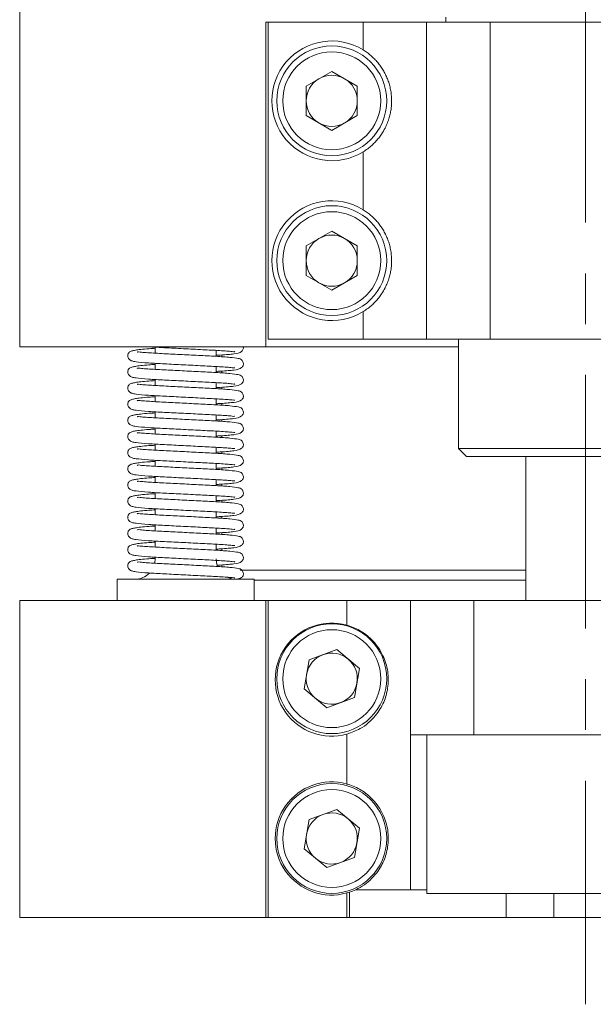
# Model space of a CAD drawing. Header units: inches. Extents: x 3.7 to 30.1, y 2.5 to 21.4.
# Tile 8 of 29: x 13.7 to 14.8, y 2.5 to 4.4. Entities that reach past the tile are written whole.
import ezdxf

# ---------------------------------------------------------------- set-up
doc = ezdxf.new("R2010")
doc.units = ezdxf.units.IN
doc.header["$MEASUREMENT"] = 0
doc.linetypes.add('CENTERX2', pattern=[0.8, 0.5, -0.1, 0.1, -0.1])

msp = doc.modelspace()

# ---------------------------------------------------------------- linework, layer by layer
at = {"color": 7, "linetype": 'CENTERX2', "lineweight": 0}
msp.add_line((14.772, 9.3399), (14.772, 2.4991), dxfattribs=at)
at = {"color": 7, "linetype": 'Continuous', "lineweight": 15}
for p, q in [((13.657, 5.6197), (13.657, 3.795)), ((14.497, 4.445), (14.497, 4.435)), ((14.1421, 3.795), (14.1421, 4.435)), ((14.147, 4.435), (14.1421, 4.435)), ((14.147, 4.435), (14.147, 3.81)), ((14.147, 4.435), (14.334, 4.435)), ((14.334, 4.3804), (14.334, 4.435)), ((14.334, 4.435), (14.459, 4.435)), ((14.459, 3.81), (14.459, 4.435)), ((14.459, 4.435), (14.584, 4.435)), ((14.584, 4.435), (14.584, 3.81)), ((14.584, 4.435), (14.959, 4.435)), ((14.272, 4.3381), (14.2216, 4.309)), ((14.272, 4.3381), (14.3224, 4.309)), ((14.2216, 4.309), (14.2216, 4.2509)), ((14.3224, 4.2509), (14.3224, 4.309)), ((14.272, 4.2218), (14.2216, 4.2509)), ((14.3224, 4.2509), (14.272, 4.2218)), ((14.334, 4.0654), (14.334, 4.1796)), ((14.272, 4.0231), (14.2216, 3.994)), ((14.272, 4.0231), (14.3224, 3.994)), ((14.2216, 3.994), (14.2216, 3.9359)), ((14.3224, 3.9359), (14.3224, 3.994)), ((14.272, 3.9068), (14.2216, 3.9359)), ((14.3224, 3.9359), (14.272, 3.9068)), ((14.334, 3.81), (14.334, 3.8646)), ((14.147, 3.81), (14.334, 3.81)), ((14.459, 3.81), (14.334, 3.81)), ((14.584, 3.81), (14.459, 3.81)), ((14.522, 3.81), (14.522, 3.5946)), ((14.584, 3.81), (14.959, 3.81)), ((13.657, 3.795), (14.1421, 3.795)), ((13.9239, 3.7944), (13.9239, 3.7826)), ((14.0439, 3.7763), (14.0439, 3.7882)), ((14.522, 3.795), (14.1421, 3.795)), ((14.0555, 3.7792), (14.0555, 3.7755)), ((13.9239, 3.7626), (13.9239, 3.7508)), ((14.0439, 3.7445), (14.0439, 3.7563)), ((14.0555, 3.7473), (14.0555, 3.7437)), ((13.9239, 3.7307), (13.9239, 3.7189)), ((14.0439, 3.7126), (14.0439, 3.7245)), ((14.0555, 3.7155), (14.0555, 3.7118)), ((13.9239, 3.6989), (13.9239, 3.6871)), ((14.0439, 3.6808), (14.0439, 3.6926)), ((14.0555, 3.6836), (14.0555, 3.68)), ((13.9239, 3.667), (13.9239, 3.6552)), ((14.0439, 3.649), (14.0439, 3.6608)), ((14.0555, 3.6518), (14.0555, 3.6481)), ((13.9239, 3.6352), (13.9239, 3.6234)), ((14.0439, 3.6171), (14.0439, 3.6289)), ((14.0555, 3.6199), (14.0555, 3.6163)), ((13.9239, 3.6034), (13.9239, 3.5915)), ((14.0439, 3.5853), (14.0439, 3.5971)), ((14.522, 3.5946), (14.5376, 3.579)), ((14.522, 3.5946), (14.9841, 3.5946)), ((13.9239, 3.5715), (13.9239, 3.5597)), ((14.0555, 3.5881), (14.0555, 3.5844)), ((14.9708, 3.579), (14.5376, 3.579)), ((14.6545, 3.579), (14.6545, 3.295)), ((14.0439, 3.5534), (14.0439, 3.5653)), ((14.0555, 3.5563), (14.0555, 3.5526)), ((13.9239, 3.5397), (13.9239, 3.5279)), ((14.0439, 3.5216), (14.0439, 3.5334)), ((14.0555, 3.5244), (14.0555, 3.5208)), ((13.9239, 3.5078), (13.9239, 3.496)), ((14.0439, 3.4897), (14.0439, 3.5016)), ((13.9239, 3.476), (13.9239, 3.4642)), ((14.0555, 3.4926), (14.0555, 3.4889)), ((14.0439, 3.4579), (14.0439, 3.4697)), ((14.0555, 3.4607), (14.0555, 3.4571)), ((13.9239, 3.4441), (13.9239, 3.4323)), ((14.0439, 3.4261), (14.0439, 3.4379)), ((14.0555, 3.4289), (14.0555, 3.4252)), ((13.9239, 3.4123), (13.9239, 3.4005)), ((14.0439, 3.3942), (14.0439, 3.406)), ((14.0555, 3.397), (14.0555, 3.3934)), ((13.9239, 3.3805), (13.9239, 3.377)), ((14.0555, 3.3652), (14.0555, 3.3615)), ((14.0916, 3.355), (14.6545, 3.355)), ((13.8489, 3.337), (13.8489, 3.295)), ((14.1189, 3.337), (13.8489, 3.337)), ((14.1189, 3.295), (14.1189, 3.337)), ((14.1189, 3.335), (14.6545, 3.335)), ((13.657, 3.295), (13.657, 2.67)), ((14.1421, 3.295), (13.657, 3.295)), ((14.1421, 3.295), (14.1421, 2.67)), ((14.147, 3.295), (14.1421, 3.295)), ((14.147, 3.295), (14.147, 2.67)), ((14.147, 3.295), (14.302, 3.295)), ((14.302, 3.2463), (14.302, 3.295)), ((14.302, 3.295), (14.427, 3.295)), ((14.427, 3.03), (14.427, 3.295)), ((14.427, 3.295), (14.552, 3.295)), ((14.552, 3.295), (14.992, 3.295)), ((14.552, 3.295), (14.552, 3.03)), ((14.2818, 3.1983), (14.2272, 3.1782)), ((14.2818, 3.1983), (14.3266, 3.1611)), ((14.2272, 3.1782), (14.2174, 3.1208)), ((14.3167, 3.1038), (14.3266, 3.1611)), ((14.2621, 3.0836), (14.2174, 3.1208)), ((14.3167, 3.1038), (14.2621, 3.0836)), ((14.302, 2.9333), (14.302, 3.0316)), ((14.552, 3.03), (14.427, 3.03)), ((14.427, 2.725), (14.427, 3.03)), ((14.4595, 3.03), (14.4595, 2.7175)), ((14.552, 3.03), (14.992, 3.03)), ((14.2818, 2.8833), (14.2272, 2.8632)), ((14.2818, 2.8833), (14.3266, 2.8461)), ((14.2272, 2.8632), (14.2174, 2.8058)), ((14.3167, 2.7888), (14.3266, 2.8461)), ((14.2621, 2.7686), (14.2174, 2.8058)), ((14.3167, 2.7888), (14.2621, 2.7686)), ((14.307, 2.7201), (14.302, 2.7186)), ((14.302, 2.67), (14.302, 2.7186)), ((14.307, 2.67), (14.307, 2.7201)), ((14.3192, 2.725), (14.427, 2.725)), ((14.427, 2.725), (14.4595, 2.725)), ((14.4595, 2.7175), (15.0647, 2.7175)), ((14.616, 2.7175), (14.616, 2.67)), ((14.71, 2.7175), (14.71, 2.67)), ((14.1421, 2.67), (13.657, 2.67)), ((14.147, 2.67), (14.1421, 2.67)), ((14.147, 2.67), (14.302, 2.67)), ((14.307, 2.67), (14.302, 2.67)), ((14.616, 2.67), (14.307, 2.67)), ((14.616, 2.67), (14.71, 2.67)), ((14.71, 2.67), (14.803, 2.67))]:
    msp.add_line(p, q, dxfattribs=at)
at = {"color": 7, "linetype": 'Continuous', "lineweight": 15, "flags": 128}
for points in [[(13.9239, 3.377), (13.9231, 3.3692), (13.923, 3.3686)], [(14.0468, 3.3621), (14.0447, 3.3692), (14.0439, 3.377)]]:
    msp.add_lwpolyline(points, dxfattribs=at)
at = {"color": 7, "linetype": 'Continuous', "lineweight": 15}
for centre, radius in [((14.272, 4.28), 0.1083), ((14.272, 4.28), 0.0965), ((14.272, 3.965), 0.1083), ((14.272, 3.965), 0.0965), ((14.272, 3.141), 0.1083), ((14.272, 3.141), 0.0965), ((14.272, 2.826), 0.1083), ((14.272, 2.826), 0.0965)]:
    msp.add_circle(centre, radius, dxfattribs=at)
for centre, radius, start, end in [((14.272, 4.28), 0.118, 58.3032, 301.6968), ((14.272, 4.28), 0.0504, 60, 120), ((14.272, 4.28), 0.0504, 120, 180), ((14.272, 4.28), 0.0504, 0, 60), ((14.272, 4.28), 0.0504, 180, 240), ((14.272, 4.28), 0.0504, 300, 0), ((14.272, 4.28), 0.0504, 240, 300), ((14.272, 3.965), 0.118, 58.3032, 301.6968), ((14.272, 3.965), 0.0504, 120, 180), ((14.272, 3.965), 0.0504, 60, 120), ((14.272, 3.965), 0.0504, 0, 60), ((14.272, 3.965), 0.0504, 180, 240), ((14.272, 3.965), 0.0504, 300, 0), ((14.272, 3.965), 0.0504, 240, 300), ((13.8839, 3.377), 0.04, 270, 315.7043), ((14.0839, 3.377), 0.04, 245.2788, 270), ((14.272, 3.139), 0.1115, 74.3918, 285.6082), ((14.272, 3.141), 0.0504, 110.2581, 170.2581), ((14.272, 3.141), 0.0504, 50.2581, 110.2581), ((14.272, 3.141), 0.0504, 350.2581, 50.2581), ((14.272, 3.141), 0.0504, 170.2581, 230.2581), ((14.272, 3.141), 0.0504, 290.2581, 350.2581), ((14.272, 3.141), 0.0504, 230.2581, 290.2581), ((14.272, 2.826), 0.1115, 74.3918, 285.6082), ((14.272, 2.826), 0.0504, 110.2581, 170.2581), ((14.272, 2.826), 0.0504, 50.2581, 110.2581), ((14.272, 2.826), 0.0504, 350.2581, 50.2581), ((14.272, 2.826), 0.0504, 170.2581, 230.2581), ((14.272, 2.826), 0.0504, 290.2581, 350.2581), ((14.272, 2.826), 0.0504, 230.2581, 290.2581), ((14.272, 2.826), 0.1115, 288.294, 295.0648)]:
    msp.add_arc(centre, radius, start, end, dxfattribs=at)
for points, knots in [([(14.334, 4.3804), (14.3366, 4.3787), (14.3419, 4.3752), (14.3492, 4.3693), (14.3562, 4.3628), (14.3626, 4.3557), (14.3683, 4.3483), (14.3734, 4.3405), (14.3779, 4.3322), (14.3818, 4.3234), (14.3851, 4.3142), (14.3876, 4.3044), (14.3893, 4.2943), (14.3903, 4.2813), (14.3897, 4.2684), (14.3877, 4.2561), (14.3853, 4.2464), (14.3818, 4.2364), (14.3769, 4.2255), (14.3711, 4.2155), (14.3646, 4.2066), (14.3581, 4.1991), (14.3509, 4.192), (14.3429, 4.1854), (14.337, 4.1815), (14.334, 4.1796)], [0, 0, 0, 0, 0.038653, 0.077638, 0.117586, 0.157834, 0.196474, 0.235351, 0.274954, 0.31481, 0.356139, 0.397785, 0.440493, 0.483599, 0.560097, 0.598974, 0.638445, 0.684894, 0.731775, 0.788702, 0.829595, 0.870773, 0.912906, 0.955406, 1, 1, 1, 1]), ([(14.334, 4.0654), (14.3366, 4.0637), (14.3419, 4.0602), (14.3492, 4.0543), (14.3562, 4.0478), (14.3626, 4.0407), (14.3683, 4.0333), (14.3734, 4.0255), (14.3779, 4.0172), (14.3818, 4.0084), (14.3851, 3.9992), (14.3876, 3.9894), (14.3893, 3.9793), (14.3903, 3.9663), (14.3897, 3.9534), (14.3877, 3.9411), (14.3853, 3.9314), (14.3818, 3.9214), (14.3769, 3.9105), (14.3711, 3.9005), (14.3646, 3.8916), (14.3581, 3.8841), (14.3509, 3.877), (14.3429, 3.8704), (14.337, 3.8665), (14.334, 3.8646)], [0, 0, 0, 0, 0.038653, 0.077638, 0.117586, 0.157834, 0.196474, 0.235351, 0.274954, 0.31481, 0.356139, 0.397785, 0.440493, 0.483599, 0.560097, 0.598974, 0.638445, 0.684894, 0.731775, 0.788702, 0.829595, 0.870773, 0.912906, 0.955406, 1, 1, 1, 1]), ([(13.9239, 3.7922), (13.9197, 3.7919), (13.9089, 3.7913), (13.8959, 3.7901), (13.8851, 3.7886), (13.8773, 3.787), (13.8735, 3.7851), (13.8717, 3.7833), (13.8702, 3.7804), (13.8697, 3.7774), (13.8706, 3.7733), (13.8735, 3.7691), (13.8792, 3.7667), (13.8879, 3.7653), (13.9088, 3.7632), (13.9418, 3.7616), (13.9796, 3.7596), (14.0119, 3.758), (14.0354, 3.7568), (14.0516, 3.7559), (14.0659, 3.7549), (14.0758, 3.7542), (14.0808, 3.7532), (14.0807, 3.7539), (14.0806, 3.754)], [0, 0, 0, 0, 0.034993, 0.090345, 0.137877, 0.17658, 0.226611, 0.238339, 0.244391, 0.260183, 0.271031, 0.285124, 0.322841, 0.372449, 0.470261, 0.55982, 0.651243, 0.743218, 0.788657, 0.836466, 0.888035, 0.942246, 0.989989, 1, 1, 1, 1]), ([(14.0439, 3.7466), (14.0467, 3.7468), (14.056, 3.7473), (14.0678, 3.7482), (14.082, 3.7495), (14.093, 3.7517), (14.0975, 3.7577), (14.0981, 3.7618), (14.0972, 3.7657), (14.0931, 3.7712), (14.0863, 3.7724), (14.0721, 3.7746), (14.0451, 3.7764), (14.0099, 3.7781), (13.9722, 3.78), (13.9353, 3.7819), (13.9092, 3.7834), (13.8942, 3.7846), (13.8889, 3.7855), (13.8888, 3.7846), (13.8888, 3.7843)], [0, 0, 0, 0, 0.024106, 0.079666, 0.128402, 0.213559, 0.247793, 0.260437, 0.272147, 0.285709, 0.336552, 0.42167, 0.5171, 0.608182, 0.697882, 0.788459, 0.884879, 0.936828, 0.983527, 1, 1, 1, 1]), ([(13.9144, 3.795), (13.9234, 3.7944), (13.9427, 3.7933), (13.9798, 3.7915), (14.0119, 3.7898), (14.0354, 3.7886), (14.0516, 3.7878), (14.0659, 3.7867), (14.0758, 3.7861), (14.0808, 3.7851), (14.0807, 3.7857), (14.0806, 3.7858)], [0, 0, 0, 0, 0.153939, 0.32966, 0.506445, 0.593781, 0.685675, 0.784795, 0.888992, 0.980758, 1, 1, 1, 1]), ([(14.0439, 3.7785), (14.0467, 3.7786), (14.056, 3.7791), (14.0678, 3.78), (14.082, 3.7814), (14.0931, 3.7835), (14.0974, 3.7896), (14.0981, 3.793), (14.0977, 3.7946), (14.0976, 3.795)], [0, 0, 0, 0, 0.09126, 0.301605, 0.48611, 0.808502, 0.938107, 0.985973, 1, 1, 1, 1]), ([(13.9239, 3.7603), (13.9197, 3.7601), (13.9089, 3.7595), (13.8959, 3.7583), (13.8851, 3.7568), (13.8773, 3.7551), (13.8735, 3.7532), (13.8717, 3.7515), (13.8702, 3.7485), (13.8697, 3.7455), (13.8706, 3.7415), (13.8735, 3.7372), (13.8792, 3.7349), (13.8879, 3.7335), (13.9088, 3.7314), (13.9418, 3.7297), (13.9796, 3.7278), (14.0119, 3.7261), (14.0354, 3.725), (14.0516, 3.7241), (14.0659, 3.7231), (14.0758, 3.7224), (14.0808, 3.7214), (14.0807, 3.722), (14.0806, 3.7221)], [0, 0, 0, 0, 0.034993, 0.090345, 0.137877, 0.17658, 0.226611, 0.238339, 0.244391, 0.260183, 0.271031, 0.285124, 0.322841, 0.372449, 0.470261, 0.55982, 0.651243, 0.743218, 0.788657, 0.836466, 0.888035, 0.942246, 0.989989, 1, 1, 1, 1]), ([(14.0439, 3.7148), (14.0467, 3.7149), (14.056, 3.7154), (14.0678, 3.7163), (14.082, 3.7177), (14.093, 3.7199), (14.0975, 3.7258), (14.0981, 3.7299), (14.0972, 3.7339), (14.0931, 3.7393), (14.0863, 3.7406), (14.0721, 3.7428), (14.0451, 3.7445), (14.0099, 3.7462), (13.9722, 3.7482), (13.9353, 3.75), (13.9092, 3.7515), (13.8942, 3.7527), (13.8889, 3.7537), (13.8888, 3.7527), (13.8888, 3.7525)], [0, 0, 0, 0, 0.024106, 0.079666, 0.128402, 0.213559, 0.247793, 0.260437, 0.272147, 0.285709, 0.336552, 0.42167, 0.5171, 0.608182, 0.697882, 0.788459, 0.884879, 0.936828, 0.983527, 1, 1, 1, 1]), ([(13.9239, 3.7285), (13.9197, 3.7283), (13.9089, 3.7276), (13.8959, 3.7264), (13.8851, 3.7249), (13.8773, 3.7233), (13.8735, 3.7214), (13.8717, 3.7196), (13.8702, 3.7167), (13.8697, 3.7137), (13.8706, 3.7096), (13.8735, 3.7054), (13.8792, 3.703), (13.8879, 3.7016), (13.9088, 3.6995), (13.9418, 3.6979), (13.9796, 3.6959), (14.0119, 3.6943), (14.0354, 3.6931), (14.0516, 3.6922), (14.0659, 3.6912), (14.0758, 3.6905), (14.0808, 3.6896), (14.0807, 3.6902), (14.0806, 3.6903)], [0, 0, 0, 0, 0.034993, 0.090345, 0.137877, 0.17658, 0.226611, 0.238339, 0.244391, 0.260183, 0.271031, 0.285124, 0.322841, 0.372449, 0.470261, 0.55982, 0.651243, 0.743218, 0.788657, 0.836466, 0.888035, 0.942246, 0.989989, 1, 1, 1, 1]), ([(14.0439, 3.6829), (14.0467, 3.6831), (14.056, 3.6836), (14.0678, 3.6845), (14.082, 3.6858), (14.093, 3.688), (14.0975, 3.694), (14.0981, 3.6981), (14.0972, 3.7021), (14.0931, 3.7075), (14.0863, 3.7088), (14.0721, 3.7109), (14.0451, 3.7127), (14.0099, 3.7144), (13.9722, 3.7163), (13.9353, 3.7182), (13.9092, 3.7197), (13.8942, 3.7209), (13.8889, 3.7218), (13.8888, 3.7209), (13.8888, 3.7207)], [0, 0, 0, 0, 0.024106, 0.079666, 0.128402, 0.213559, 0.247793, 0.260437, 0.272147, 0.285709, 0.336552, 0.42167, 0.5171, 0.608182, 0.697882, 0.788459, 0.884879, 0.936828, 0.983527, 1, 1, 1, 1]), ([(13.9239, 3.6967), (13.9197, 3.6964), (13.9089, 3.6958), (13.8959, 3.6946), (13.8851, 3.6931), (13.8773, 3.6914), (13.8735, 3.6896), (13.8717, 3.6878), (13.8702, 3.6848), (13.8697, 3.6818), (13.8706, 3.6778), (13.8735, 3.6735), (13.8792, 3.6712), (13.8879, 3.6698), (13.9088, 3.6677), (13.9418, 3.666), (13.9796, 3.6641), (14.0119, 3.6625), (14.0354, 3.6613), (14.0516, 3.6604), (14.0659, 3.6594), (14.0758, 3.6587), (14.0808, 3.6577), (14.0807, 3.6584), (14.0806, 3.6585)], [0, 0, 0, 0, 0.034993, 0.090345, 0.137877, 0.17658, 0.226611, 0.238339, 0.244391, 0.260183, 0.271031, 0.285124, 0.322841, 0.372449, 0.470261, 0.55982, 0.651243, 0.743218, 0.788657, 0.836466, 0.888035, 0.942246, 0.989989, 1, 1, 1, 1]), ([(14.0439, 3.6511), (14.0467, 3.6512), (14.056, 3.6517), (14.0678, 3.6526), (14.082, 3.654), (14.093, 3.6562), (14.0975, 3.6622), (14.0981, 3.6662), (14.0972, 3.6702), (14.0931, 3.6756), (14.0863, 3.6769), (14.0721, 3.6791), (14.0451, 3.6808), (14.0099, 3.6825), (13.9722, 3.6845), (13.9353, 3.6863), (13.9092, 3.6879), (13.8942, 3.689), (13.8889, 3.69), (13.8888, 3.6891), (13.8888, 3.6888)], [0, 0, 0, 0, 0.024106, 0.079666, 0.128402, 0.213559, 0.247793, 0.260437, 0.272147, 0.285709, 0.336552, 0.42167, 0.5171, 0.608182, 0.697882, 0.788459, 0.884879, 0.936828, 0.983527, 1, 1, 1, 1]), ([(13.9239, 3.6648), (13.9197, 3.6646), (13.9089, 3.664), (13.8959, 3.6627), (13.8851, 3.6613), (13.8773, 3.6596), (13.8735, 3.6577), (13.8717, 3.6559), (13.8702, 3.653), (13.8697, 3.65), (13.8706, 3.6459), (13.8735, 3.6417), (13.8792, 3.6393), (13.8879, 3.6379), (13.9088, 3.6358), (13.9418, 3.6342), (13.9796, 3.6323), (14.0119, 3.6306), (14.0354, 3.6294), (14.0516, 3.6286), (14.0659, 3.6275), (14.0758, 3.6268), (14.0808, 3.6259), (14.0807, 3.6265), (14.0806, 3.6266)], [0, 0, 0, 0, 0.034993, 0.090345, 0.137877, 0.17658, 0.226611, 0.238339, 0.244391, 0.260183, 0.271031, 0.285124, 0.322841, 0.372449, 0.470261, 0.55982, 0.651243, 0.743218, 0.788657, 0.836466, 0.888035, 0.942246, 0.989989, 1, 1, 1, 1]), ([(14.0439, 3.6192), (14.0467, 3.6194), (14.056, 3.6199), (14.0678, 3.6208), (14.082, 3.6221), (14.093, 3.6244), (14.0975, 3.6303), (14.0981, 3.6344), (14.0972, 3.6384), (14.0931, 3.6438), (14.0863, 3.6451), (14.0721, 3.6472), (14.0451, 3.649), (14.0099, 3.6507), (13.9722, 3.6527), (13.9353, 3.6545), (13.9092, 3.656), (13.8942, 3.6572), (13.8889, 3.6581), (13.8888, 3.6572), (13.8888, 3.657)], [0, 0, 0, 0, 0.024106, 0.079666, 0.128402, 0.213559, 0.247793, 0.260437, 0.272147, 0.285709, 0.336552, 0.42167, 0.5171, 0.608182, 0.697882, 0.788459, 0.884879, 0.936828, 0.983527, 1, 1, 1, 1]), ([(13.9239, 3.633), (13.9197, 3.6327), (13.9089, 3.6321), (13.8959, 3.6309), (13.8851, 3.6294), (13.8773, 3.6277), (13.8735, 3.6259), (13.8717, 3.6241), (13.8702, 3.6212), (13.8697, 3.6181), (13.8706, 3.6141), (13.8735, 3.6098), (13.8792, 3.6075), (13.8879, 3.6061), (13.9088, 3.604), (13.9418, 3.6024), (13.9796, 3.6004), (14.0119, 3.5988), (14.0354, 3.5976), (14.0516, 3.5967), (14.0659, 3.5957), (14.0758, 3.595), (14.0808, 3.594), (14.0807, 3.5947), (14.0806, 3.5948)], [0, 0, 0, 0, 0.034993, 0.090345, 0.137877, 0.17658, 0.226611, 0.238339, 0.244391, 0.260183, 0.271031, 0.285124, 0.322841, 0.372449, 0.470261, 0.55982, 0.651243, 0.743218, 0.788657, 0.836466, 0.888035, 0.942246, 0.989989, 1, 1, 1, 1]), ([(14.0439, 3.5874), (14.0467, 3.5876), (14.056, 3.588), (14.0678, 3.589), (14.082, 3.5903), (14.093, 3.5925), (14.0975, 3.5985), (14.0981, 3.6026), (14.0972, 3.6065), (14.0931, 3.612), (14.0863, 3.6132), (14.0721, 3.6154), (14.0451, 3.6171), (14.0099, 3.6189), (13.9722, 3.6208), (13.9353, 3.6226), (13.9092, 3.6242), (13.8942, 3.6253), (13.8889, 3.6263), (13.8888, 3.6254), (13.8888, 3.6251)], [0, 0, 0, 0, 0.024106, 0.079666, 0.128402, 0.213559, 0.247793, 0.260437, 0.272147, 0.285709, 0.336552, 0.42167, 0.5171, 0.608182, 0.697882, 0.788459, 0.884879, 0.936828, 0.983527, 1, 1, 1, 1]), ([(13.9239, 3.6011), (13.9197, 3.6009), (13.9089, 3.6003), (13.8959, 3.599), (13.8851, 3.5976), (13.8773, 3.5959), (13.8735, 3.594), (13.8717, 3.5923), (13.8702, 3.5893), (13.8697, 3.5863), (13.8706, 3.5822), (13.8735, 3.578), (13.8792, 3.5756), (13.8879, 3.5743), (13.9088, 3.5722), (13.9418, 3.5705), (13.9796, 3.5686), (14.0119, 3.5669), (14.0354, 3.5657), (14.0516, 3.5649), (14.0659, 3.5638), (14.0758, 3.5632), (14.0808, 3.5622), (14.0807, 3.5628), (14.0806, 3.5629)], [0, 0, 0, 0, 0.034993, 0.090345, 0.137877, 0.17658, 0.226611, 0.238339, 0.244391, 0.260183, 0.271031, 0.285124, 0.322841, 0.372449, 0.470261, 0.55982, 0.651243, 0.743218, 0.788657, 0.836466, 0.888035, 0.942246, 0.989989, 1, 1, 1, 1]), ([(14.0439, 3.5556), (14.0467, 3.5557), (14.056, 3.5562), (14.0678, 3.5571), (14.082, 3.5585), (14.093, 3.5607), (14.0975, 3.5666), (14.0981, 3.5707), (14.0972, 3.5747), (14.0931, 3.5801), (14.0863, 3.5814), (14.0721, 3.5835), (14.0451, 3.5853), (14.0099, 3.587), (13.9722, 3.589), (13.9353, 3.5908), (13.9092, 3.5923), (13.8942, 3.5935), (13.8889, 3.5944), (13.8888, 3.5935), (13.8888, 3.5933)], [0, 0, 0, 0, 0.024106, 0.079666, 0.128402, 0.213559, 0.247793, 0.260437, 0.272147, 0.285709, 0.336552, 0.42167, 0.5171, 0.608182, 0.697882, 0.788459, 0.884879, 0.936828, 0.983527, 1, 1, 1, 1]), ([(13.9239, 3.5693), (13.9197, 3.569), (13.9089, 3.5684), (13.8959, 3.5672), (13.8851, 3.5657), (13.8773, 3.5641), (13.8735, 3.5622), (13.8717, 3.5604), (13.8702, 3.5575), (13.8697, 3.5545), (13.8706, 3.5504), (13.8735, 3.5462), (13.8792, 3.5438), (13.8879, 3.5424), (13.9088, 3.5403), (13.9418, 3.5387), (13.9796, 3.5367), (14.0119, 3.5351), (14.0354, 3.5339), (14.0516, 3.533), (14.0659, 3.532), (14.0758, 3.5313), (14.0808, 3.5303), (14.0807, 3.531), (14.0806, 3.5311)], [0, 0, 0, 0, 0.034993, 0.090345, 0.137877, 0.17658, 0.226611, 0.238339, 0.244391, 0.260183, 0.271031, 0.285124, 0.322841, 0.372449, 0.470261, 0.55982, 0.651243, 0.743218, 0.788657, 0.836466, 0.888035, 0.942246, 0.989989, 1, 1, 1, 1]), ([(14.0439, 3.5237), (14.0467, 3.5239), (14.056, 3.5244), (14.0678, 3.5253), (14.082, 3.5266), (14.093, 3.5288), (14.0975, 3.5348), (14.0981, 3.5389), (14.0972, 3.5428), (14.0931, 3.5483), (14.0863, 3.5495), (14.0721, 3.5517), (14.0451, 3.5535), (14.0099, 3.5552), (13.9722, 3.5571), (13.9353, 3.559), (13.9092, 3.5605), (13.8942, 3.5617), (13.8889, 3.5626), (13.8888, 3.5617), (13.8888, 3.5614)], [0, 0, 0, 0, 0.024106, 0.079666, 0.128402, 0.213559, 0.247793, 0.260437, 0.272147, 0.285709, 0.336552, 0.42167, 0.5171, 0.608182, 0.697882, 0.788459, 0.884879, 0.936828, 0.983527, 1, 1, 1, 1]), ([(13.9239, 3.5374), (13.9197, 3.5372), (13.9089, 3.5366), (13.8959, 3.5354), (13.8851, 3.5339), (13.8773, 3.5322), (13.8735, 3.5303), (13.8717, 3.5286), (13.8702, 3.5256), (13.8697, 3.5226), (13.8706, 3.5186), (13.8735, 3.5143), (13.8792, 3.512), (13.8879, 3.5106), (13.9088, 3.5085), (13.9418, 3.5068), (13.9796, 3.5049), (14.0119, 3.5032), (14.0354, 3.5021), (14.0516, 3.5012), (14.0659, 3.5002), (14.0758, 3.4995), (14.0808, 3.4985), (14.0807, 3.4991), (14.0806, 3.4992)], [0, 0, 0, 0, 0.034993, 0.0903449, 0.1378771, 0.1765798, 0.2266112, 0.238339, 0.2443914, 0.2601825, 0.2710309, 0.2851244, 0.322841, 0.3724492, 0.4702609, 0.5598203, 0.6512425, 0.7432184, 0.7886566, 0.8364664, 0.8880354, 0.9422461, 0.9899888, 1, 1, 1, 1]), ([(14.0439, 3.4919), (14.0467, 3.492), (14.056, 3.4925), (14.0678, 3.4934), (14.082, 3.4948), (14.093, 3.497), (14.0975, 3.5029), (14.0981, 3.507), (14.0972, 3.511), (14.0931, 3.5164), (14.0863, 3.5177), (14.0721, 3.5199), (14.0451, 3.5216), (14.0099, 3.5233), (13.9722, 3.5253), (13.9353, 3.5271), (13.9092, 3.5286), (13.8942, 3.5298), (13.8889, 3.5308), (13.8888, 3.5298), (13.8888, 3.5296)], [0, 0, 0, 0, 0.024106, 0.079666, 0.128402, 0.213559, 0.247793, 0.260437, 0.272147, 0.285709, 0.336552, 0.42167, 0.5171, 0.608182, 0.697882, 0.788459, 0.884879, 0.936828, 0.983527, 1, 1, 1, 1]), ([(13.9239, 3.5056), (13.9197, 3.5054), (13.9089, 3.5047), (13.8959, 3.5035), (13.8851, 3.502), (13.8773, 3.5004), (13.8735, 3.4985), (13.8717, 3.4967), (13.8702, 3.4938), (13.8697, 3.4908), (13.8706, 3.4867), (13.8735, 3.4825), (13.8792, 3.4801), (13.8879, 3.4787), (13.9088, 3.4766), (13.9418, 3.475), (13.9796, 3.473), (14.0119, 3.4714), (14.0354, 3.4702), (14.0516, 3.4693), (14.0659, 3.4683), (14.0758, 3.4676), (14.0808, 3.4667), (14.0807, 3.4673), (14.0806, 3.4674)], [0, 0, 0, 0, 0.034993, 0.090345, 0.137877, 0.17658, 0.226611, 0.238339, 0.244391, 0.260183, 0.271031, 0.285124, 0.322841, 0.372449, 0.470261, 0.55982, 0.651243, 0.743218, 0.788657, 0.836466, 0.888035, 0.942246, 0.989989, 1, 1, 1, 1]), ([(14.0439, 3.46), (14.0467, 3.4602), (14.056, 3.4607), (14.0678, 3.4616), (14.082, 3.4629), (14.093, 3.4651), (14.0975, 3.4711), (14.0981, 3.4752), (14.0972, 3.4792), (14.0931, 3.4846), (14.0863, 3.4859), (14.0721, 3.488), (14.0451, 3.4898), (14.0099, 3.4915), (13.9722, 3.4934), (13.9353, 3.4953), (13.9092, 3.4968), (13.8942, 3.498), (13.8889, 3.4989), (13.8888, 3.498), (13.8888, 3.4978)], [0, 0, 0, 0, 0.024106, 0.079666, 0.128402, 0.213559, 0.247793, 0.260437, 0.272147, 0.285709, 0.336552, 0.42167, 0.5171, 0.608182, 0.697882, 0.788459, 0.884879, 0.936828, 0.983527, 1, 1, 1, 1]), ([(13.9239, 3.4738), (13.9197, 3.4735), (13.9089, 3.4729), (13.8959, 3.4717), (13.8851, 3.4702), (13.8773, 3.4685), (13.8735, 3.4667), (13.8717, 3.4649), (13.8702, 3.4619), (13.8697, 3.4589), (13.8706, 3.4549), (13.8735, 3.4506), (13.8792, 3.4483), (13.8879, 3.4469), (13.9088, 3.4448), (13.9418, 3.4431), (13.9796, 3.4412), (14.0119, 3.4396), (14.0354, 3.4384), (14.0516, 3.4375), (14.0659, 3.4365), (14.0758, 3.4358), (14.0808, 3.4348), (14.0807, 3.4355), (14.0806, 3.4356)], [0, 0, 0, 0, 0.034993, 0.090345, 0.137877, 0.17658, 0.226611, 0.238339, 0.244391, 0.260183, 0.271031, 0.285124, 0.322841, 0.372449, 0.470261, 0.55982, 0.651243, 0.743218, 0.788657, 0.836466, 0.888035, 0.942246, 0.989989, 1, 1, 1, 1]), ([(14.0439, 3.4282), (14.0467, 3.4283), (14.056, 3.4288), (14.0678, 3.4297), (14.082, 3.4311), (14.093, 3.4333), (14.0975, 3.4393), (14.0981, 3.4433), (14.0972, 3.4473), (14.0931, 3.4527), (14.0863, 3.454), (14.0721, 3.4562), (14.0451, 3.4579), (14.0099, 3.4596), (13.9722, 3.4616), (13.9353, 3.4634), (13.9092, 3.465), (13.8942, 3.4661), (13.8889, 3.4671), (13.8888, 3.4662), (13.8888, 3.4659)], [0, 0, 0, 0, 0.024106, 0.079666, 0.128402, 0.213559, 0.247793, 0.260437, 0.272147, 0.285709, 0.336552, 0.42167, 0.5171, 0.608182, 0.697882, 0.788459, 0.884879, 0.936828, 0.983527, 1, 1, 1, 1]), ([(13.9239, 3.4419), (13.9197, 3.4417), (13.9089, 3.4411), (13.8959, 3.4398), (13.8851, 3.4384), (13.8773, 3.4367), (13.8735, 3.4348), (13.8717, 3.433), (13.8702, 3.4301), (13.8697, 3.4271), (13.8706, 3.423), (13.8735, 3.4188), (13.8792, 3.4164), (13.8879, 3.415), (13.9088, 3.4129), (13.9418, 3.4113), (13.9796, 3.4094), (14.0119, 3.4077), (14.0354, 3.4065), (14.0516, 3.4057), (14.0659, 3.4046), (14.0758, 3.4039), (14.0808, 3.403), (14.0807, 3.4036), (14.0806, 3.4037)], [0, 0, 0, 0, 0.034993, 0.090345, 0.137877, 0.17658, 0.226611, 0.238339, 0.244391, 0.260183, 0.271031, 0.285124, 0.322841, 0.372449, 0.470261, 0.55982, 0.651243, 0.743218, 0.788657, 0.836466, 0.888035, 0.942246, 0.989989, 1, 1, 1, 1]), ([(14.0439, 3.3963), (14.0467, 3.3965), (14.056, 3.397), (14.0678, 3.3979), (14.082, 3.3992), (14.093, 3.4015), (14.0975, 3.4074), (14.0981, 3.4115), (14.0972, 3.4155), (14.0931, 3.4209), (14.0863, 3.4222), (14.0721, 3.4243), (14.0451, 3.4261), (14.0099, 3.4278), (13.9722, 3.4298), (13.9353, 3.4316), (13.9092, 3.4331), (13.8942, 3.4343), (13.8889, 3.4352), (13.8888, 3.4343), (13.8888, 3.4341)], [0, 0, 0, 0, 0.024106, 0.079666, 0.128402, 0.213559, 0.247793, 0.260437, 0.272147, 0.285709, 0.336552, 0.42167, 0.5171, 0.608182, 0.697882, 0.788459, 0.884879, 0.936828, 0.983527, 1, 1, 1, 1]), ([(13.9239, 3.4101), (13.9197, 3.4098), (13.9089, 3.4092), (13.8959, 3.408), (13.8851, 3.4065), (13.8773, 3.4048), (13.8735, 3.403), (13.8717, 3.4012), (13.8702, 3.3983), (13.8697, 3.3952), (13.8706, 3.3912), (13.8735, 3.3869), (13.8792, 3.3846), (13.8879, 3.3832), (13.9088, 3.3811), (13.9418, 3.3795), (13.9796, 3.3775), (14.0119, 3.3759), (14.0354, 3.3747), (14.0516, 3.3738), (14.0659, 3.3728), (14.0758, 3.3721), (14.0808, 3.3711), (14.0807, 3.3718), (14.0806, 3.3719)], [0, 0, 0, 0, 0.034993, 0.0903449, 0.1378771, 0.1765798, 0.2266112, 0.238339, 0.2443914, 0.2601825, 0.2710309, 0.2851244, 0.322841, 0.3724492, 0.4702609, 0.5598203, 0.6512425, 0.7432184, 0.7886566, 0.8364664, 0.8880354, 0.9422461, 0.9899888, 1, 1, 1, 1]), ([(14.0462, 3.3646), (14.0483, 3.3647), (14.0567, 3.3652), (14.0678, 3.3661), (14.082, 3.3674), (14.093, 3.3696), (14.0975, 3.3756), (14.0981, 3.3797), (14.0972, 3.3836), (14.0931, 3.3891), (14.0863, 3.3903), (14.0721, 3.3925), (14.0451, 3.3942), (14.0099, 3.396), (13.9722, 3.3979), (13.9353, 3.3997), (13.9092, 3.4013), (13.8942, 3.4024), (13.8889, 3.4034), (13.8888, 3.4025), (13.8888, 3.4022)], [0, 0, 0, 0, 0.017423, 0.073364, 0.122433, 0.208174, 0.242642, 0.255372, 0.267162, 0.280818, 0.332009, 0.41771, 0.513793, 0.605499, 0.695813, 0.78701, 0.884091, 0.936395, 0.983415, 1, 1, 1, 1]), ([(13.9239, 3.3782), (13.9197, 3.378), (13.9089, 3.3774), (13.8959, 3.3761), (13.8851, 3.3747), (13.8773, 3.373), (13.8735, 3.3711), (13.8717, 3.3694), (13.8702, 3.3664), (13.8697, 3.3634), (13.8706, 3.3593), (13.8735, 3.3551), (13.8792, 3.3527), (13.8879, 3.3514), (13.9088, 3.3493), (13.9418, 3.3476), (13.9796, 3.3457), (14.0119, 3.344), (14.0354, 3.3428), (14.0516, 3.342), (14.0659, 3.3409), (14.0758, 3.3403), (14.0808, 3.3393), (14.0807, 3.3399), (14.0806, 3.34)], [0, 0, 0, 0, 0.034993, 0.090345, 0.137877, 0.17658, 0.226611, 0.238339, 0.244391, 0.260183, 0.271031, 0.285124, 0.322841, 0.372449, 0.470261, 0.55982, 0.651243, 0.743218, 0.788657, 0.836466, 0.888035, 0.942246, 0.989989, 1, 1, 1, 1]), ([(14.0839, 3.337), (14.0878, 3.3377), (14.0941, 3.3388), (14.0975, 3.3437), (14.0981, 3.3478), (14.0972, 3.3518), (14.0931, 3.3572), (14.0863, 3.3585), (14.0721, 3.3606), (14.0451, 3.3624), (14.0099, 3.3641), (13.9722, 3.3661), (13.9353, 3.3679), (13.9092, 3.3694), (13.8942, 3.3706), (13.8889, 3.3715), (13.8888, 3.3706), (13.8888, 3.3704)], [0, 0, 0, 0, 0.069336, 0.109848, 0.12481, 0.138667, 0.154717, 0.214884, 0.315612, 0.428542, 0.536327, 0.642477, 0.749665, 0.863768, 0.925243, 0.980506, 1, 1, 1, 1]), ([(14.302, 3.2463), (14.3027, 3.2461), (14.3126, 3.2433), (14.3315, 3.2347), (14.3558, 3.2149), (14.3739, 3.1882), (14.3839, 3.1557), (14.3838, 3.1231), (14.375, 3.0929), (14.3578, 3.065), (14.3325, 3.0427), (14.3109, 3.0348), (14.302, 3.0316)], [0, 0, 0, 0, 0.007982, 0.1038218, 0.2084649, 0.3332076, 0.4448038, 0.557152, 0.6546364, 0.7676403, 0.9048224, 1, 1, 1, 1]), ([(14.302, 2.9333), (14.3027, 2.9331), (14.3126, 2.9303), (14.3315, 2.9217), (14.3558, 2.9019), (14.3739, 2.8752), (14.3839, 2.8427), (14.3838, 2.8101), (14.375, 2.7799), (14.3578, 2.752), (14.337, 2.7339), (14.3221, 2.7264), (14.3192, 2.725)], [0, 0, 0, 0, 0.00851, 0.110685, 0.222246, 0.355236, 0.474209, 0.593985, 0.697914, 0.818388, 0.964639, 1, 1, 1, 1])]:
    msp.add_open_spline(points, degree=3, knots=knots, dxfattribs=at)

doc.saveas('drawing.dxf')
